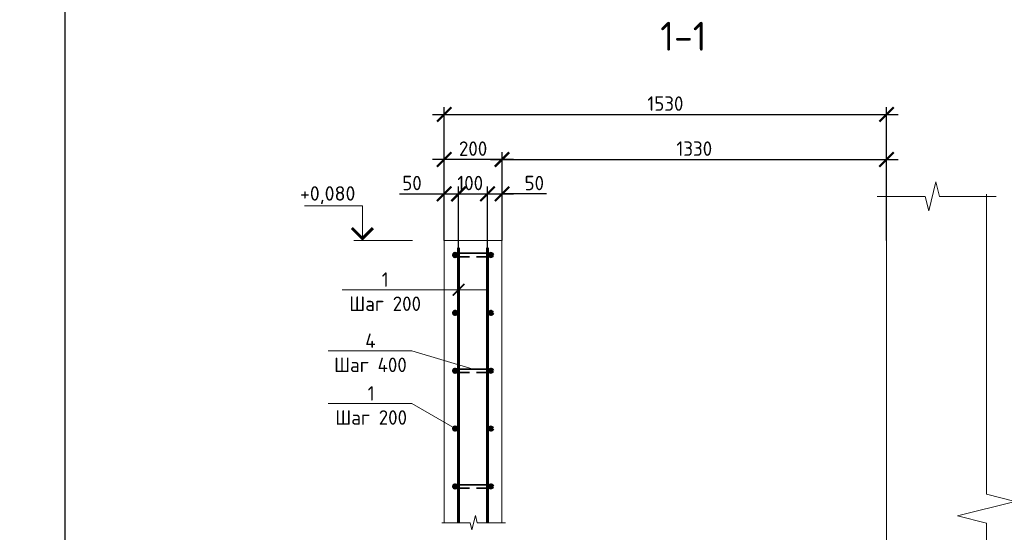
# Model space of a CAD drawing. Header units: millimetres. Extents: x 130535 to 3472113, y -52734 to 121434.
# Tile 35 of 100: x 475914 to 492941, y 1251 to 10113. Entities that reach past the tile are written whole.
import ezdxf
from ezdxf import colors
from ezdxf.entities.mleader import LeaderData, LeaderLine
from ezdxf.enums import TextEntityAlignment as Align
from ezdxf.math import Vec2, Vec3

# ---------------------------------------------------------------- set-up
doc = ezdxf.new("R2010")
doc.units = ezdxf.units.MM
doc.layers.get('DEFPOINTS').update_dxf_attribs({"color": 1, "lineweight": 0})
for name, color, linetype, lineweight in [('Основная 0.35', 200, 'Continuous', 35), ('Основная 0.60', 142, 'Continuous', 60), ('РАЗМЕРЫ', 1, 'Continuous', 9), ('Разрез жилая часть$0$Отметки', 1, 'Continuous', 20), ('Символы 0.20', 1, 'Continuous', 20), ('Текст 0.25', 82, 'Continuous', 25), ('Текст 5.00', 82, 'Continuous', 50), ('Тонкая', 81, 'Continuous', 20), ('Тонкая 0.20', 30, 'Continuous', 20)]:
    doc.layers.add(name, color=color, linetype=linetype, lineweight=lineweight)
doc.layers.add('ТОЛСТЫЕ_ОСНОВНЫЕ', color=6, linetype='Continuous')
doc.styles.add('GOST-2.304_Type-B', font='GOST_Common.ttf')
doc.styles.add('ГОСТ', font='isocpeur.TTF')
doc.dimstyles.new('СПДС', dxfattribs={"dimscale": 100, "dimtxt": 2.5, "dimasz": 2.5, "dimexe": 1.25, "dimexo": 0, "dimtad": 1, "dimdec": 0, "dimtxsty": 'GOST-2.304_Type-B', "dimblk": 'ARCHTICK', "dimcen": 2.5, "dimdle": 2, "dimadec": 0, "dimazin": 2, "dimtfac": 0.75, "dimtdec": 0, "dimtmove": 1, "dimatfit": 3, "dimfxl": 1, "dimtolj": 1, "dimarcsym": 1})

# ---------------------------------------------------------------- blocks, each defined once
blk = doc.blocks.new('*U5')
at = {"layer": 'ТОЛСТЫЕ_ОСНОВНЫЕ', "color": 6}
blk.add_lwpolyline([(20, 5), (589, 5), (589, 415), (20, 415)], close=True, dxfattribs=at)
blk = doc.blocks.new('_ArchTick')
at = {"color": 0, "linetype": 'ByBlock', "const_width": 0.15}
blk.add_lwpolyline([(-0.5, -0.5), (0.5, 0.5)], dxfattribs=at)
blk = doc.blocks.new('_None')
blk = doc.blocks.new('*D256')
at = {"layer": 'DEFPOINTS', "color": 0, "linetype": 'Continuous', "lineweight": 0, "transparency": 16777216}
for p in [(483505, 7102), (483255, 6294), (483505, 6169)]:
    blk.add_point(p, dxfattribs=at)
at = {"layer": 'РАЗМЕРЫ', "color": 0, "linetype": 'Continuous', "lineweight": -2, "transparency": 16777216}
for p, q in [((483255, 6294), (483255, 7227)), ((483505, 6169), (483505, 7227)), ((482485, 7102), (483255, 7102)), ((483055, 7102), (483705, 7102))]:
    blk.add_line(p, q, dxfattribs=at)
at = {"layer": 'РАЗМЕРЫ', "color": 0, "linetype": 'Continuous', "lineweight": -2, "transparency": 16777216, "xscale": 250, "yscale": 250, "zscale": 250, "rotation": 180}
blk.add_blockref('_ArchTick', (483255, 7102), dxfattribs=at)
at = {"layer": 'РАЗМЕРЫ', "color": 0, "linetype": 'Continuous', "lineweight": -2, "transparency": 16777216, "xscale": 250, "yscale": 250, "zscale": 250}
blk.add_blockref('_ArchTick', (483505, 7102), dxfattribs=at)
at = {"layer": 'РАЗМЕРЫ', "color": 0, "linetype": 'Continuous', "lineweight": 0, "transparency": 16777216, "insert": (482698, 7289), "char_height": 250, "attachment_point": 5, "style": 'GOST-2.304_Type-B'}
blk.add_mtext('\\A1;50', dxfattribs=at)
blk = doc.blocks.new('*D257')
at = {"layer": 'DEFPOINTS', "color": 0, "linetype": 'Continuous', "lineweight": 0, "transparency": 16777216}
for p in [(484005, 7102), (483505, 6169), (484005, 6169)]:
    blk.add_point(p, dxfattribs=at)
at = {"layer": 'РАЗМЕРЫ', "color": 0, "linetype": 'Continuous', "lineweight": -2, "transparency": 16777216}
for p, q in [((483505, 6169), (483505, 7227)), ((484005, 6169), (484005, 7227)), ((483305, 7102), (484205, 7102))]:
    blk.add_line(p, q, dxfattribs=at)
at = {"layer": 'РАЗМЕРЫ', "color": 0, "linetype": 'Continuous', "lineweight": -2, "transparency": 16777216, "xscale": 250, "yscale": 250, "zscale": 250, "rotation": 180}
blk.add_blockref('_ArchTick', (483505, 7102), dxfattribs=at)
at = {"layer": 'РАЗМЕРЫ', "color": 0, "linetype": 'Continuous', "lineweight": -2, "transparency": 16777216, "xscale": 250, "yscale": 250, "zscale": 250}
blk.add_blockref('_ArchTick', (484005, 7102), dxfattribs=at)
at = {"layer": 'РАЗМЕРЫ', "color": 0, "linetype": 'Continuous', "lineweight": 0, "transparency": 16777216, "insert": (483705, 7289), "char_height": 250, "attachment_point": 5, "style": 'GOST-2.304_Type-B'}
blk.add_mtext('\\A1;100', dxfattribs=at)
blk = doc.blocks.new('*D258')
at = {"layer": 'DEFPOINTS', "color": 0, "linetype": 'Continuous', "lineweight": 0, "transparency": 16777216}
for p in [(484255, 7102), (484005, 6169), (484255, 6294)]:
    blk.add_point(p, dxfattribs=at)
at = {"layer": 'РАЗМЕРЫ', "color": 0, "linetype": 'Continuous', "lineweight": -2, "transparency": 16777216}
for p, q in [((484005, 6169), (484005, 7227)), ((484255, 6294), (484255, 7227)), ((483805, 7102), (484455, 7102)), ((485025, 7102), (484255, 7102))]:
    blk.add_line(p, q, dxfattribs=at)
at = {"layer": 'РАЗМЕРЫ', "color": 0, "linetype": 'Continuous', "lineweight": -2, "transparency": 16777216, "xscale": 250, "yscale": 250, "zscale": 250, "rotation": 180}
blk.add_blockref('_ArchTick', (484005, 7102), dxfattribs=at)
at = {"layer": 'РАЗМЕРЫ', "color": 0, "linetype": 'Continuous', "lineweight": -2, "transparency": 16777216, "xscale": 250, "yscale": 250, "zscale": 250}
blk.add_blockref('_ArchTick', (484255, 7102), dxfattribs=at)
at = {"layer": 'РАЗМЕРЫ', "color": 0, "linetype": 'Continuous', "lineweight": 0, "transparency": 16777216, "insert": (484813, 7289), "char_height": 250, "attachment_point": 5, "style": 'GOST-2.304_Type-B'}
blk.add_mtext('\\A1;50', dxfattribs=at)
blk = doc.blocks.new('*D250')
at = {"layer": 'DEFPOINTS', "color": 0, "linetype": 'Continuous', "lineweight": 0, "transparency": 16777216}
for p in [(483255, 7696), (483255, 6294), (484255, 6294)]:
    blk.add_point(p, dxfattribs=at)
at = {"layer": 'РАЗМЕРЫ', "color": 0, "linetype": 'Continuous', "lineweight": -2, "transparency": 16777216}
for p, q in [((484455, 7696), (483055, 7696)), ((483255, 6294), (483255, 7821)), ((484255, 6294), (484255, 7821))]:
    blk.add_line(p, q, dxfattribs=at)
at = {"layer": 'РАЗМЕРЫ', "color": 0, "linetype": 'Continuous', "lineweight": -2, "transparency": 16777216, "xscale": 250, "yscale": 250, "zscale": 250, "rotation": 180}
blk.add_blockref('_ArchTick', (483255, 7696), dxfattribs=at)
at = {"layer": 'РАЗМЕРЫ', "color": 0, "linetype": 'Continuous', "lineweight": -2, "transparency": 16777216, "xscale": 250, "yscale": 250, "zscale": 250}
blk.add_blockref('_ArchTick', (484255, 7696), dxfattribs=at)
at = {"layer": 'РАЗМЕРЫ', "color": 0, "linetype": 'Continuous', "lineweight": 0, "transparency": 16777216, "insert": (483755, 7884), "char_height": 250, "attachment_point": 5, "style": 'GOST-2.304_Type-B'}
blk.add_mtext('\\A1;200', dxfattribs=at)
blk = doc.blocks.new('*D251')
at = {"layer": 'DEFPOINTS', "color": 0, "linetype": 'Continuous', "lineweight": 0, "transparency": 16777216}
for p in [(490905, 7696), (484255, 6294), (490905, 6294)]:
    blk.add_point(p, dxfattribs=at)
at = {"layer": 'РАЗМЕРЫ', "color": 0, "linetype": 'Continuous', "lineweight": -2, "transparency": 16777216}
for p, q in [((484055, 7696), (491105, 7696)), ((484255, 6294), (484255, 7821)), ((490905, 6294), (490905, 7821))]:
    blk.add_line(p, q, dxfattribs=at)
at = {"layer": 'РАЗМЕРЫ', "color": 0, "linetype": 'Continuous', "lineweight": -2, "transparency": 16777216, "xscale": 250, "yscale": 250, "zscale": 250, "rotation": 180}
blk.add_blockref('_ArchTick', (484255, 7696), dxfattribs=at)
at = {"layer": 'РАЗМЕРЫ', "color": 0, "linetype": 'Continuous', "lineweight": -2, "transparency": 16777216, "xscale": 250, "yscale": 250, "zscale": 250}
blk.add_blockref('_ArchTick', (490905, 7696), dxfattribs=at)
at = {"layer": 'РАЗМЕРЫ', "color": 0, "linetype": 'Continuous', "lineweight": 0, "transparency": 16777216, "insert": (487580, 7884), "char_height": 250, "attachment_point": 5, "style": 'GOST-2.304_Type-B'}
blk.add_mtext('\\A1;1330', dxfattribs=at)
blk = doc.blocks.new('*D252')
at = {"layer": 'DEFPOINTS', "color": 0, "linetype": 'Continuous', "lineweight": 0, "transparency": 16777216}
for p in [(490905, 8476), (483255, 6294), (490905, 6294)]:
    blk.add_point(p, dxfattribs=at)
at = {"layer": 'РАЗМЕРЫ', "color": 0, "linetype": 'Continuous', "lineweight": -2, "transparency": 16777216}
for p, q in [((483255, 6294), (483255, 8601)), ((490905, 6294), (490905, 8601)), ((483055, 8476), (491105, 8476))]:
    blk.add_line(p, q, dxfattribs=at)
at = {"layer": 'РАЗМЕРЫ', "color": 0, "linetype": 'Continuous', "lineweight": -2, "transparency": 16777216, "xscale": 250, "yscale": 250, "zscale": 250, "rotation": 180}
blk.add_blockref('_ArchTick', (483255, 8476), dxfattribs=at)
at = {"layer": 'РАЗМЕРЫ', "color": 0, "linetype": 'Continuous', "lineweight": -2, "transparency": 16777216, "xscale": 250, "yscale": 250, "zscale": 250}
blk.add_blockref('_ArchTick', (490905, 8476), dxfattribs=at)
at = {"layer": 'РАЗМЕРЫ', "color": 0, "linetype": 'Continuous', "lineweight": 0, "transparency": 16777216, "insert": (487080, 8663), "char_height": 250, "attachment_point": 5, "style": 'GOST-2.304_Type-B'}
blk.add_mtext('\\A1;1530', dxfattribs=at)

msp = doc.modelspace()

# ---------------------------------------------------------------- linework, layer by layer
at = {"linetype": 'ByBlock', "lineweight": 20, "ltscale": 0.5}
msp.add_lwpolyline([(492631.4, 7096.5), (492631.4, 1907.7), (493131.4, 1782.7), (492131.4, 1532.7), (492631.4, 1407.7), (492631.4, -5817.3)], dxfattribs=at)
at = {"layer": 'Основная 0.35'}
for p, q in [((483444.6, 6074), (484064.6, 6074)), ((483444.6, 6014), (483694.6, 6014)), ((484064.6, 6014), (483814.6, 6014)), ((483444.6, 4074), (484064.6, 4074)), ((483444.6, 4014), (483694.6, 4014)), ((484064.6, 4014), (483814.6, 4014)), ((483444.6, 2074), (484064.6, 2074)), ((483444.6, 2014), (483694.6, 2014)), ((484064.6, 2014), (483814.6, 2014))]:
    msp.add_line(p, q, dxfattribs=at)
for centre, start, end in [((483444.6, 6044), 90, 270), ((484064.6, 6044), 270, 90), ((483444.6, 2044), 90, 270), ((484064.6, 2044), 270, 90)]:
    msp.add_arc(centre, 30, start, end, dxfattribs=at)
at = {"layer": 'Основная 0.60'}
for p, q in [((483504.6, 1416.7), (483504.6, 6169)), ((484004.6, 1416.7), (484004.6, 6169))]:
    msp.add_line(p, q, dxfattribs=at)
for centre in [(483444.6, 6044), (484064.6, 6044), (483444.6, 5044), (484064.6, 5044), (483444.6, 4044), (484064.6, 4044), (483444.6, 3044), (484064.6, 3044), (483444.6, 2044), (484064.6, 2044)]:
    msp.add_circle(centre, 30, dxfattribs=at)
at = {"layer": 'Символы 0.20', "color": 1, "linetype": 'Continuous', "lineweight": 20, "ltscale": 100}
for p, q in [((481840.9, 6894), (480840.9, 6894)), ((482707, 6294), (481840.9, 6294))]:
    msp.add_line(p, q, dxfattribs=at)
at = {"layer": 'Символы 0.20', "color": 1, "linetype": 'Continuous', "lineweight": 20, "ltscale": 10000}
msp.add_line((481690.9, 6294), (481990.9, 6294), dxfattribs=at)
msp.add_lwpolyline([(481840.9, 6294), (481840.9, 6894)], dxfattribs=at)
at = {"layer": 'Символы 0.20', "color": 1, "linetype": 'Continuous', "lineweight": 20, "ltscale": 10000, "const_width": 50}
msp.add_lwpolyline([(482023.2, 6511.7), (481840.9, 6329.4), (481658.6, 6511.7)], dxfattribs=at)
at = {"layer": 'Тонкая'}
for points in [[(492800.2, 7057.7), (492650.2, 7057.7), (491820.7, 7057.7), (491758.2, 7307.7), (491633.2, 6807.7), (491570.7, 7057.7), (490741.1, 7057.7), (490741.1, 7057.7)], [(484317.1, 1416.7), (484242.1, 1416.7), (483827.3, 1416.7), (483796.1, 1541.7), (483733.6, 1291.7), (483702.3, 1416.7), (483287.6, 1416.7), (483212.6, 1416.7)]]:
    msp.add_lwpolyline(points, dxfattribs=at)
at = {"layer": 'Тонкая 0.20'}
for p, q in [((490904.6, 6846.5), (490904.6, -3469.8)), ((484254.6, 6294), (483254.6, 6294)), ((483254.6, 6294), (483254.6, 1416.7)), ((484254.6, 1416.7), (484254.6, 6294)), ((483254.6, 2694.8), (483254.6, 1416.7)), ((484254.6, 1416.7), (484254.6, 2694.8))]:
    msp.add_line(p, q, dxfattribs=at)

# ---------------------------------------------------------------- block references
at = {"xscale": 100, "yscale": 100, "zscale": 100}
msp.add_blockref('*U5', (474692.4, -7790.1), dxfattribs=at)
msp.add_blockref('*U5', (474692.4, -7790.1), dxfattribs=at)

# ---------------------------------------------------------------- texts
at = {"insert": (153574.3, 18462.6), "char_height": 330, "attachment_point": 1, "style": 'ГОСТ'}
msp.add_mtext_dynamic_manual_height_columns('\\pi10055.14148;{\\H1.5152x;\\P\\pi7542.56108;Общие указания\\P\\pi1650;}1.^IРабочая документация разработана в соответствии с заданием на проектирование, требованиями действующих технических регламентов, стандартов, сводов правил и других документов, содержащих установленные требования.\\P2.^IРабочая документация выполнена в соответствии со следующими нормативными и техническими документами:\\P-^IСП 20.13330.2016 "Нагрузки и Воздействия";\\P-^IСП 63.13330.2012 "Бетонные и железобетонные конструкции. Основные положения";\\P-^IСП 22.13330.2016 "Основания зданий и сооружений";\\P-^IСП 45.13330.2012 "Земляные сооружения, основания и фундаменты".\\P3.   За относительную отметку 0,000 принята отметка чистого пола первого этажа.\\P4.^IПеречень видов работ, для которых необходимо составлять акты освидетельствования скрытых работ:\\P-^Iармирование конструкций;\\P-^Iосвидетельствование опалубки перед бетонированием;\\P-^Iвыполнение сварочных работ;\\P-^Iотбор контрольных проб бетона;\\P-^Iсоответствие законченных железобетонных конструкций проекту с отображением качества работ;\\P-^Iустройство монолитных конструкций, выполняемых в зимнее время;  \\P\\pi0;        -    устройство гидроизоляции;\\P\\pi1650;-^Iуплотнение грунтов и обратную засыпку.\\PЗапрещается выполнение последующих работ при отсутствии актов освидетельствования предшествующих скрытых работ во всех случаях.\\P\\pi0;        5. Проект рассчитан на производство работ в период положительных температур. В случае выполнения работ при отрицательных температурах необходимо выполнять требования СНиП часть 3 по производству работ и ППР.\\P        6. При минимальной температуре воздуха до минус 15°С допускается:\\P\\pi1650;-выдерживание бетона в конструкции методом термоса, при предварительном разогреве бетонной смеси;\\P -форсированный электроразогрев бетона в конструкции с повторным уплотнением.\\PПри минимальной температуре воздуха до минус 25°С допускается:\\P -обогрев бетона в греющей опалубке с помощью низкотемпературных электронагревателей;\\P -электродный сквозной прогрев бетона;\\P -электрообогрев с помощью греющего провода.', width=18460.283, gutter_width=5800, heights=[33815.2], dxfattribs=at)
at = {"layer": 'Разрез жилая часть$0$Отметки', "linetype": 'Continuous', "lineweight": 25, "ltscale": 100, "style": 'ГОСТ'}
msp.add_text('+0,080', height=250, dxfattribs=at).set_placement((480760.9, 6984))
at = {"layer": 'Текст 0.25', "char_height": 250, "attachment_point": 1, "style": 'GOST-2.304_Type-B'}
for insert in [(385539.3, 4816.9), (451078.6, 4816.9)]:
    msp.add_mtext_dynamic_manual_height_columns('\\pi750;1 Обратную засыпку пазух выполнять непучинистым, ненабухающим грунтом без органических включений с проливкой водой слоями не более 20 см с уплотнением грунта до коэффициента уплотнения 0,95.\\P2 При производстве земляных работ не допускать ухудшения свойств грунтов и качества подготовленного основания вследствие замачивания, промерзания, размыва, повреждения механизмами и транспортом.\\P3 Поз. 5 установить на хим. анкер BIT 200 (EASY FIX DIT-200) или аналог. Анкеровка выполняется в теле стен и в теле плиты по всей длине с шагом 400 мм.\\P4 При изготовлении пространственных арматурных каркасов соединение стержней выполнять при помощи вязальной проволоки. \\P5 Поз. 4 установить в шахматном порядке.\\P6 Выполнить обмазочную гидроизоляцию всех поверхностей, соприкасающихся с грунтом, горячим битумом за 2 раза.', width=17507.725, gutter_width=1250, heights=[0], dxfattribs=dict(at, insert=insert))
at = {"layer": 'Текст 5.00', "style": 'GOST-2.304_Type-B'}
msp.add_text('1-1', height=500, dxfattribs=at).set_placement((487392, 9826.6), align=Align.MIDDLE_CENTER)

# ---------------------------------------------------------------- dimensions: what is measured, and where the dimension line sits
at = {"layer": 'РАЗМЕРЫ', "color": 3, "linetype": 'Continuous', "lineweight": 0}
for base, p1, p2, picture, middle in [((490904.6, 8475.8), (483254.6, 6294), (490904.6, 6294), '*D252', (487079.6, 8663.3)), ((483254.6, 7696.5), (484254.6, 6294), (483254.6, 6294), '*D250', (483754.6, 7884)), ((490904.6, 7696.5), (484254.6, 6294), (490904.6, 6294), '*D251', (487579.6, 7884))]:
    dim = msp.add_linear_dim(base=base, p1=p1, p2=p2, angle=180, dimstyle='СПДС', override={"dimlfac": 0.2}, dxfattribs=at)
    dim.commit()
    dim.dimension.update_dxf_attribs({"geometry": picture, "text_midpoint": middle})
for base, p1, p2, picture, middle in [((483504.6, 7101.6), (483254.6, 6294), (483504.6, 6169), '*D256', (482697.9, 7071.6)), ((484004.6, 7101.6), (483504.6, 6169), (484004.6, 6169), '*D257', (483704.6, 7101.6)), ((484254.6, 7101.6), (484004.6, 6169), (484254.6, 6294), '*D258', (484812.8, 7070.6))]:
    dim = msp.add_linear_dim(base=base, p1=p1, p2=p2, dimstyle='СПДС', override={"dimlfac": 0.2}, dxfattribs=at)
    dim.commit()
    dim.dimension.update_dxf_attribs({"geometry": picture, "text_midpoint": middle, "dimtype": 160})

# ---------------------------------------------------------------- leaders
at = {"layer": 'Символы 0.20', "ltscale": 100}
ml = msp.add_multileader_mtext('Standard', dxfattribs=at)
ml.set_content('Труба Тр\\Pниз трубы в уровне верха плиты', color=256, style='ГОСТ')
ml.set_leader_properties(color=256, linetype='ByLayer', lineweight=-1)
ml.set_arrow_properties(name='NONE')
ml.build(insert=Vec2(0, 0))
ml.multileader.update_dxf_attribs({"text_left_attachment_type": 6, "text_right_attachment_type": 6, "dogleg_length": 2.5, "arrow_head_size": 45, "scale": 100})
ctx = ml.context
ctx.base_point, ctx.scale, ctx.char_height, ctx.arrow_head_size, ctx.landing_gap_size, ctx.plane_origin = Vec3(439775.3, 9734), 100, 300, 45, 22.5, Vec3(433878.8, 6423.5)
ctx.left_attachment, ctx.right_attachment = 6, 6
notes = []
notes.append((ctx, [(1, (1, 1, 0), (439525.3, 9734), (1, 0), 250, [(0, [(438885.9, 8093.7)], 0, [])])]))
ctx.mtext.insert, ctx.mtext.width, ctx.mtext.flow_direction = Vec3(439797.8, 10124), 6576.024, 5
ml = msp.add_multileader_mtext('Standard', dxfattribs=at)
ml.set_content('Труба Тр\\Pниз трубы в уровне верха плиты', color=256, style='ГОСТ')
ml.set_leader_properties(color=256, linetype='ByLayer', lineweight=-1)
ml.set_arrow_properties(name='NONE')
ml.build(insert=Vec2(0, 0))
ml.multileader.update_dxf_attribs({"text_left_attachment_type": 6, "text_right_attachment_type": 6, "dogleg_length": 2.5, "arrow_head_size": 45, "scale": 100})
ctx = ml.context
ctx.base_point, ctx.scale, ctx.char_height, ctx.arrow_head_size, ctx.landing_gap_size, ctx.plane_origin = Vec3(374236, 9404.1), 100, 300, 45, 22.5, Vec3(368339.5, 6093.6)
ctx.left_attachment, ctx.right_attachment = 6, 6
notes.append((ctx, [(1, (1, 1, 0), (373986, 9404.1), (1, 0), 250, [(0, [(373346.6, 7763.7)], 0, [])])]))
ctx.mtext.insert, ctx.mtext.width, ctx.mtext.flow_direction = Vec3(374258.5, 9794.1), 6442.783, 5
ml = msp.add_multileader_mtext('Standard', dxfattribs=at)
ml.set_content('Щебень фр.20-40', color=256, style='ГОСТ')
ml.set_leader_properties(color=256, linetype='ByLayer', lineweight=-1)
ml.set_arrow_properties(name='NONE')
ml.build(insert=Vec2(0, 0))
ml.multileader.update_dxf_attribs({"text_left_attachment_type": 6, "text_right_attachment_type": 6, "dogleg_length": 2.5, "arrow_head_size": 45, "scale": 100})
ctx = ml.context
ctx.base_point, ctx.scale, ctx.char_height, ctx.arrow_head_size, ctx.landing_gap_size, ctx.plane_origin = Vec3(443794.3, 5890.3), 100, 300, 45, 22.5, Vec3(437897.8, 2579.9)
ctx.left_attachment, ctx.right_attachment = 6, 6
notes.append((ctx, [(1, (1, 1, 0), (443544.3, 5890.3), (1, 0), 250, [(0, [(441793.3, 7316.8)], 0, [])])]))
ctx.mtext.insert, ctx.mtext.width, ctx.mtext.flow_direction = Vec3(443816.8, 6280.3), 2129.129, 5
ml = msp.add_multileader_mtext('Standard', dxfattribs=at)
ml.set_content('Щебень фр.20-40', color=256, style='ГОСТ')
ml.set_leader_properties(color=256, linetype='ByLayer', lineweight=-1)
ml.set_arrow_properties(name='NONE')
ml.build(insert=Vec2(0, 0))
ml.multileader.update_dxf_attribs({"text_left_attachment_type": 6, "text_right_attachment_type": 6, "dogleg_length": 2.5, "arrow_head_size": 45, "scale": 100})
ctx = ml.context
ctx.base_point, ctx.scale, ctx.char_height, ctx.arrow_head_size, ctx.landing_gap_size, ctx.plane_origin = Vec3(378255, 5560.4), 100, 300, 45, 22.5, Vec3(372358.5, 2249.9)
ctx.left_attachment, ctx.right_attachment = 6, 6
notes.append((ctx, [(1, (1, 1, 0), (378005, 5560.4), (1, 0), 250, [(0, [(376254, 6986.9)], 0, [])])]))
ctx.mtext.insert, ctx.mtext.width, ctx.mtext.flow_direction = Vec3(378277.5, 5950.4), 2129.129, 5
at = {"layer": 'Символы 0.20'}
ml = msp.add_multileader_mtext('Standard', dxfattribs=at)
ml.set_content('1\\PШаг 200', color=256, style='GOST-2.304_Type-B')
ml.set_leader_properties(color=256, linetype='ByLayer', lineweight=-1)
ml.set_arrow_properties(name='ARCHTICK')
ml.build(insert=Vec2(0, 0))
ml.multileader.update_dxf_attribs({"text_left_attachment_type": 6, "text_right_attachment_type": 6, "dogleg_length": 1, "arrow_head_size": 200, "scale": 20})
ctx = ml.context
ctx.base_point, ctx.scale, ctx.char_height, ctx.arrow_head_size, ctx.landing_gap_size, ctx.plane_origin = Vec3(481632.1, 5444.2), 20, 250, 200, 9, Vec3(489154.6, 8530.5)
ctx.left_attachment, ctx.right_attachment, ctx.text_align_type = 6, 6, 1
notes.append((ctx, [(1, (1, 1, 0), (482935.7, 5444.2), (-1, 0), 100, [(1, [(483504.6, 5444.2), (484004.6, 5444.2)], 0, [])])]))
ctx.mtext.insert, ctx.mtext.alignment, ctx.mtext.flow_direction = Vec3(482233.9, 5744.2), 2, 5
ml = msp.add_multileader_mtext('Standard', dxfattribs=at)
ml.set_content('4\\PШаг 400', color=256, style='GOST-2.304_Type-B')
ml.set_leader_properties(color=256, linetype='ByLayer', lineweight=-1)
ml.set_arrow_properties(name='NONE')
ml.build(insert=Vec2(0, 0))
ml.multileader.update_dxf_attribs({"text_left_attachment_type": 6, "text_right_attachment_type": 6, "dogleg_length": 1, "arrow_head_size": 18, "scale": 20})
ctx = ml.context
ctx.base_point, ctx.scale, ctx.char_height, ctx.arrow_head_size, ctx.landing_gap_size, ctx.plane_origin = Vec3(481365.3, 4387.6), 20, 250, 18, 9, Vec3(489094.6, 3420.4)
ctx.left_attachment, ctx.right_attachment, ctx.text_align_type = 6, 6, 1
notes.append((ctx, [(0, (1, 1, 0), (482693.9, 4387.6), (-1, 0), 100, [(0, [(483754.6, 4074)], 0, [])])]))
ctx.mtext.insert, ctx.mtext.alignment, ctx.mtext.flow_direction = Vec3(481979.6, 4687.6), 2, 5
ml = msp.add_multileader_mtext('Standard', dxfattribs=at)
ml.set_content('1\\PШаг 200', color=256, style='GOST-2.304_Type-B')
ml.set_leader_properties(color=256, linetype='ByLayer', lineweight=-1)
ml.set_arrow_properties(name='NONE')
ml.build(insert=Vec2(0, 0))
ml.multileader.update_dxf_attribs({"text_left_attachment_type": 6, "text_right_attachment_type": 6, "dogleg_length": 1, "arrow_head_size": 18, "scale": 20})
ctx = ml.context
ctx.base_point, ctx.scale, ctx.char_height, ctx.arrow_head_size, ctx.landing_gap_size, ctx.plane_origin = Vec3(481390.3, 3477.4), 20, 250, 18, 9, Vec3(489094.6, 6130.2)
ctx.left_attachment, ctx.right_attachment, ctx.text_align_type = 6, 6, 1
notes.append((ctx, [(0, (1, 1, 0), (482693.9, 3477.4), (-1, 0), 100, [(0, [(483444.6, 3044)], 0, [])])]))
ctx.mtext.insert, ctx.mtext.alignment, ctx.mtext.flow_direction = Vec3(481992.1, 3777.4), 2, 5
for ctx, leaders in notes:
    for number, flags, end, landing, length, lines in leaders:
        leader = LeaderData()
        leader.index, (leader.has_last_leader_line, leader.has_dogleg_vector, leader.attachment_direction) = number, flags
        leader.last_leader_point, leader.dogleg_vector, leader.dogleg_length = Vec3(end), Vec3(landing), length
        for number, points, colour, breaks in lines:
            line = LeaderLine()
            line.index, line.vertices, line.color, line.breaks = number, Vec3.list(points), colors.encode_raw_color(colour), breaks
            leader.lines.append(line)
        ctx.leaders.append(leader)

doc.saveas('drawing.dxf')
